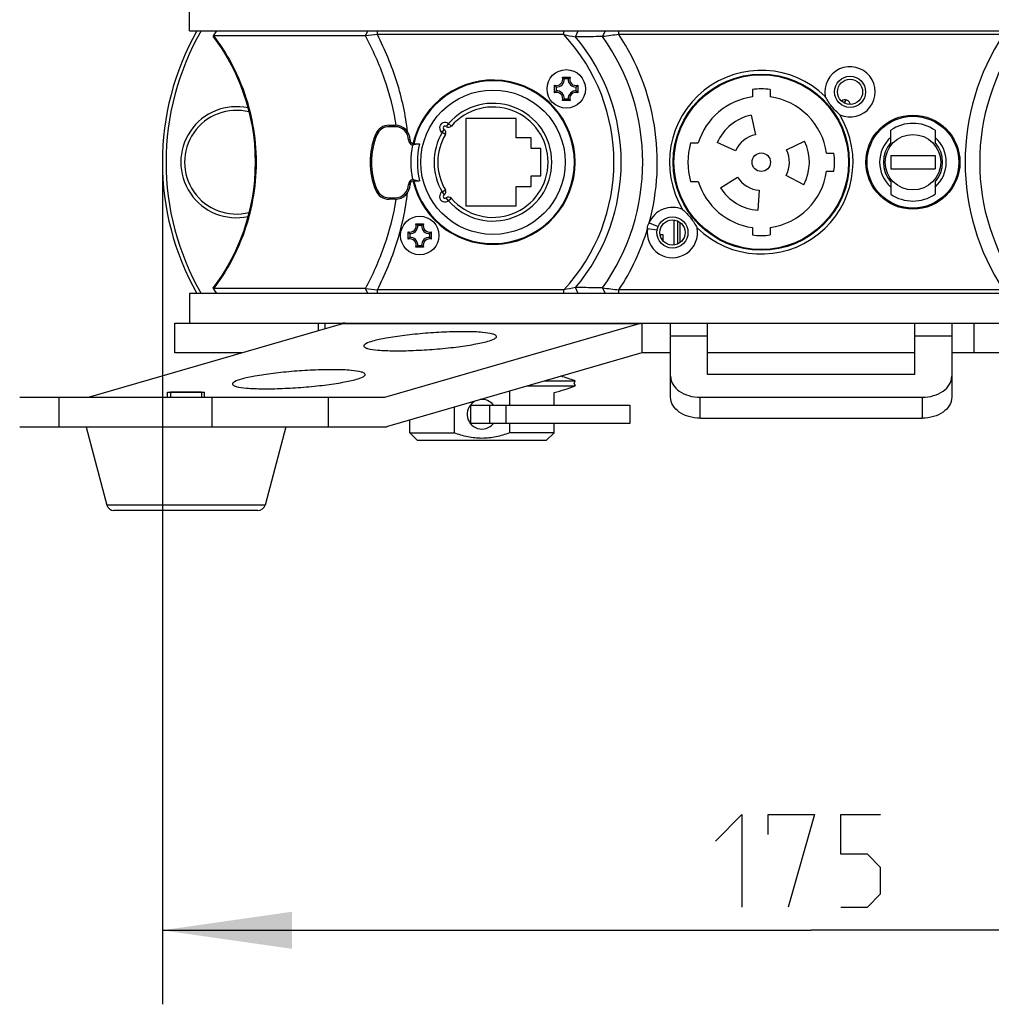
# Model space of a CAD drawing. Header units: millimetres. Extents: x 0 to 420, y 0 to 297.
# Tile 51 of 100: x 190 to 216, y 134 to 160. Entities that reach past the tile are written whole.
import ezdxf

# ---------------------------------------------------------------- set-up
doc = ezdxf.new("R2010")
doc.units = ezdxf.units.MM
doc.header["$LTSCALE"] = 23.1
doc.layers.get('0').update_dxf_attribs({"linetype": 'CONTINUOUS'})
for name, color, linetype in [('02___PRT_ALL_AXES', 7, 'CONTINUOUS'), ('AXES', 7, 'CONTINUOUS'), ('DIM_PILOTEES', 7, 'CONTINUOUS')]:
    doc.layers.add(name, color=color, linetype=linetype)
doc.styles.get("Standard").update_dxf_attribs({"font": 'txt', "width": 0.7})
doc.dimstyles.new('DIMSTYLE_3', dxfattribs={"dimtxt": 2.5, "dimasz": 3.5, "dimexe": 2, "dimexo": 0, "dimtad": 1, "dimdec": 0, "dimlfac": 5, "dimdsep": 46, "dimtxsty": 'Standard', "dimblk": '_FILLED', "dimblk1": '_FILLED', "dimblk2": '_FILLED', "dimcen": 0, "dimazin": 2, "dimtp": 0.5, "dimtm": 0.5, "dimtfac": 1, "dimtdec": 0, "dimtofl": 0, "dimtmove": 0, "dimatfit": 3, "dimldrblk": '_FILLED', "dimfxl": 0, "dimtolj": 1, "dimarcsym": 0})

# ---------------------------------------------------------------- blocks, each defined once
blk = doc.blocks.new('_FILLED')
at = {"color": 0, "linetype": 'ByBlock'}
blk.add_solid([(0, 0), (-1, 0.1429), (-1, -0.1429)], dxfattribs=at)
blk = doc.blocks.new('*D12')
at = {"layer": 'DIM_PILOTEES', "color": 2, "linetype": 'Continuous'}
for p, q in [((193.765, 156.461), (193.765, 133.711)), ((228.837, 156.461), (228.837, 133.711)), ((193.765, 135.711), (211.301, 135.711)), ((228.837, 135.711), (211.301, 135.711))]:
    blk.add_line(p, q, dxfattribs=at)
at = {"layer": 'DIM_PILOTEES', "color": 2, "linetype": 'Continuous', "xscale": 3.5, "yscale": 3.5, "zscale": 3.5, "rotation": 180}
blk.add_blockref('_FILLED', (193.765, 135.711), dxfattribs=at)
at = {"layer": 'DIM_PILOTEES', "color": 2, "linetype": 'Continuous', "xscale": 3.5, "yscale": 3.5, "zscale": 3.5}
blk.add_blockref('_FILLED', (228.837, 135.711), dxfattribs=at)
at = {"layer": 'DIM_PILOTEES', "color": 2, "linetype": 'Continuous', "insert": (211.301, 138.836), "char_height": 2.5, "width": 7.76786, "attachment_point": 2, "line_spacing_factor": 0.9}
blk.add_mtext('{\\ftxt;\\W0.0001;\\H0.0001;\\~}{\\ftxt;\\W2.0714285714;\\H2.5; }{\\ftxt;\\W0.0001;\\H0.0001;\\~}', dxfattribs=at)

msp = doc.modelspace()

# ---------------------------------------------------------------- linework, layer by layer
at = {"color": 7, "linetype": 'Continuous'}
for p, q in [((195.1491, 159.8757), (195.2399, 160.0112)), ((199.2514, 159.8757), (195.1491, 159.8757)), ((199.2514, 159.8757), (199.3191, 160.0112)), ((199.5774, 159.9112), (199.5774, 160.0112)), ((204.6131, 159.9112), (199.5774, 159.9112)), ((204.6131, 159.9112), (204.6131, 160.0112)), ((204.9319, 159.8479), (205.0073, 160.0112)), ((205.6634, 159.8541), (205.7436, 160.0112)), ((206.1021, 159.9112), (206.1021, 160.0112)), ((216.5008, 159.9112), (206.1021, 159.9112)), ((204.3681, 158.339), (204.3681, 158.5434)), ((204.5793, 158.7546), (204.7837, 158.7546)), ((204.733, 158.7125), (204.6299, 158.7125)), ((204.9949, 158.5434), (204.9949, 158.339)), ((204.4102, 158.4928), (204.4102, 158.3897)), ((204.9527, 158.3897), (204.9527, 158.4928)), ((209.7115, 158.4266), (209.7115, 158.225)), ((210.1915, 158.4266), (210.1915, 158.225)), ((204.7837, 158.1278), (204.5793, 158.1278)), ((204.6299, 158.17), (204.733, 158.17)), ((212.2138, 158.0865), (212.2498, 158.1418)), ((201.5016, 157.5045), (201.4396, 157.426)), ((201.5016, 157.5045), (201.5771, 157.4389)), ((203.3315, 157.6412), (201.9715, 157.6412)), ((201.9715, 157.6412), (201.9715, 155.2812)), ((203.3315, 157.1212), (203.3315, 157.6412)), ((209.6812, 157.7328), (209.7934, 157.2046)), ((213.5515, 157.6282), (213.5515, 157.596)), ((214.5515, 157.596), (214.5515, 157.6282)), ((199.5255, 157.2112), (199.5626, 157.1962)), ((199.8963, 157.4612), (200.0596, 157.4612)), ((199.8963, 157.4612), (199.8963, 157.4212)), ((200.0596, 157.4212), (199.8963, 157.4212)), ((200.0596, 157.4212), (200.0596, 157.4612)), ((200.0858, 157.4598), (200.0851, 157.465)), ((200.0866, 157.4599), (200.0858, 157.4651)), ((201.3272, 157.2609), (201.3815, 157.3448)), ((201.4136, 157.2106), (201.3272, 157.2609)), ((213.0515, 157.2439), (213.0515, 157.1944)), ((213.4515, 156.9904), (213.4515, 157.3229)), ((214.6515, 157.3229), (214.6515, 156.9904)), ((200.4596, 157.0612), (200.4196, 157.0612)), ((200.5596, 156.9612), (200.7196, 156.9612)), ((200.5596, 156.9612), (200.5596, 156.9353)), ((203.7315, 157.1212), (203.3315, 157.1212)), ((203.7315, 156.8312), (203.7315, 157.1212)), ((208.041, 156.9812), (208.2491, 156.9812)), ((209.2572, 156.7704), (208.7639, 156.99)), ((210.6345, 156.7944), (211.1199, 157.0311)), ((203.9915, 156.8312), (203.7315, 156.8312)), ((203.9915, 156.0912), (203.9915, 156.8312)), ((211.7152, 156.7012), (211.9169, 156.7012)), ((215.3015, 156.683), (215.3015, 156.2394)), ((213.4515, 156.6412), (214.6515, 156.6412)), ((213.4515, 156.6412), (213.4515, 156.2812)), ((214.6515, 156.6412), (214.6515, 156.2812)), ((211.7152, 156.2212), (211.9169, 156.2212)), ((213.4515, 156.2812), (214.6515, 156.2812)), ((200.5596, 155.9872), (200.5596, 155.9612)), ((200.5596, 155.9612), (200.7196, 155.9612)), ((203.7315, 156.0912), (203.9915, 156.0912)), ((203.7315, 155.8012), (203.7315, 156.0912)), ((208.041, 155.9412), (208.2491, 155.9412)), ((208.849, 155.7723), (209.3069, 156.0585)), ((211.0993, 155.8509), (210.6225, 156.1044)), ((213.4515, 155.9321), (213.4515, 155.5995)), ((214.6515, 155.9321), (214.6515, 155.5995)), ((199.5255, 155.7112), (199.5626, 155.7262)), ((200.4596, 155.8612), (200.4196, 155.8612)), ((201.3272, 155.6616), (201.4136, 155.7119)), ((201.3272, 155.6616), (201.3815, 155.5776)), ((203.3315, 155.8012), (203.7315, 155.8012)), ((203.3315, 155.2812), (203.3315, 155.8012)), ((209.8984, 155.7031), (209.8608, 155.1644)), ((213.0515, 155.728), (213.0515, 155.6786)), ((199.8963, 155.5012), (200.0596, 155.5012)), ((199.8963, 155.5012), (199.8963, 155.4612)), ((200.0596, 155.4612), (199.8963, 155.4612)), ((200.0596, 155.4612), (200.0596, 155.5012)), ((200.085, 155.4571), (200.0859, 155.4627)), ((200.0857, 155.457), (200.0866, 155.4626)), ((201.5016, 155.4179), (201.4396, 155.4964)), ((201.5771, 155.4836), (201.5016, 155.4179)), ((201.9715, 155.2812), (203.3315, 155.2812)), ((213.5515, 155.3265), (213.5515, 155.2942)), ((214.5515, 155.2942), (214.5515, 155.3265)), ((206.923, 154.8208), (207.1633, 154.7216)), ((207.6015, 154.2253), (207.6015, 154.8972)), ((207.7015, 154.2569), (207.7015, 154.8655)), ((207.7615, 154.2941), (207.7615, 154.8283)), ((200.4081, 154.379), (200.4081, 154.5834)), ((200.6193, 154.7946), (200.8237, 154.7946)), ((200.773, 154.7525), (200.6699, 154.7525)), ((201.0349, 154.5834), (201.0349, 154.379)), ((206.8807, 154.6728), (207.1372, 154.6302)), ((209.7115, 154.6975), (209.7115, 154.4958)), ((210.1915, 154.6975), (210.1915, 154.4958)), ((200.4502, 154.5328), (200.4502, 154.4297)), ((200.9927, 154.4297), (200.9927, 154.5328)), ((200.8237, 154.1678), (200.6193, 154.1678)), ((200.6699, 154.21), (200.773, 154.21)), ((195.2399, 152.9112), (195.1491, 153.0468)), ((199.2514, 153.0468), (195.1491, 153.0468)), ((199.3191, 152.9112), (199.2514, 153.0468)), ((204.6131, 153.0112), (199.5774, 153.0112)), ((199.5774, 152.9112), (199.5774, 153.0112)), ((204.6131, 152.9112), (204.6131, 153.0112)), ((205.0073, 152.9112), (204.9319, 153.0746)), ((205.7436, 152.9112), (205.6634, 153.0684)), ((216.5008, 153.0112), (206.1021, 153.0112)), ((206.1021, 152.9112), (206.1021, 153.0112)), ((228.1015, 152.9112), (194.5015, 152.9112)), ((194.5015, 152.9112), (194.5015, 152.1112)), ((191.7662, 150.1112), (198.6447, 152.1009)), ((194.1015, 152.1112), (228.4588, 152.1112)), ((194.1015, 151.3112), (194.1015, 152.1112)), ((197.9879, 151.9109), (197.9879, 152.1112)), ((198.1679, 151.963), (198.1679, 152.1112)), ((198.6447, 152.1009), (206.6577, 152.1009)), ((199.7791, 150.1112), (206.6577, 152.1009)), ((206.722, 152.1112), (206.722, 151.3112)), ((207.5015, 150.1112), (207.5015, 152.1112)), ((208.5015, 150.7264), (208.5015, 152.1112)), ((214.1015, 150.7264), (214.1015, 152.1112)), ((215.1015, 152.1112), (215.1015, 150.1112)), ((215.697, 152.1112), (215.697, 151.3112)), ((208.5015, 151.7598), (207.5015, 151.7598)), ((215.1015, 151.7598), (214.1015, 151.7598)), ((195.9147, 151.3112), (194.1015, 151.3112)), ((206.722, 151.3112), (199.8506, 149.3236)), ((207.5015, 151.3112), (206.722, 151.3112)), ((214.1015, 151.3112), (208.5015, 151.3112)), ((228.4732, 151.3112), (215.1015, 151.3112)), ((214.1015, 150.7264), (208.5015, 150.7264)), ((203.634, 150.418), (204.9195, 150.418)), ((204.0947, 150.5512), (204.9195, 150.5512)), ((204.8937, 150.4846), (204.9195, 150.5512)), ((204.8937, 150.4846), (204.9195, 150.418)), ((189.9097, 150.1112), (199.7791, 150.1112)), ((190.977, 149.3112), (190.977, 150.1112)), ((193.9015, 150.1112), (193.9015, 150.2512)), ((194.8215, 150.2512), (193.9815, 150.2512)), ((194.9015, 150.1112), (194.9015, 150.2512)), ((195.1036, 150.1112), (195.1036, 149.3112)), ((198.2442, 150.1112), (198.2442, 149.3112)), ((203.1515, 150.2784), (203.1515, 149.9012)), ((204.3515, 149.9012), (204.3515, 150.2437)), ((208.3015, 150.1112), (214.3015, 150.1112)), ((208.3015, 149.5455), (208.3015, 150.1112)), ((214.3015, 150.1112), (214.3015, 149.5455)), ((201.6515, 149.8445), (201.6515, 149.1512)), ((202.1015, 149.9012), (206.4015, 149.9012)), ((202.1015, 149.4012), (202.1015, 149.9012)), ((202.6171, 149.4012), (202.6171, 149.9012)), ((203.046, 149.9012), (203.046, 149.4012)), ((206.4015, 149.9012), (206.4015, 149.4012)), ((200.4515, 149.1512), (200.4515, 149.4974)), ((208.3015, 149.5455), (214.3015, 149.5455)), ((189.9097, 149.3112), (199.7648, 149.3112)), ((191.7048, 149.2987), (192.262, 147.1999)), ((197.1015, 149.3112), (196.5409, 147.1999)), ((199.8399, 149.321), (199.8506, 149.3236)), ((206.4015, 149.4012), (202.1015, 149.4012)), ((203.1515, 149.4012), (203.1515, 149.1512)), ((204.3515, 149.1512), (204.3515, 149.4012)), ((200.6515, 148.9512), (200.4515, 149.1512)), ((200.4515, 149.1512), (201.6515, 149.1512)), ((204.3515, 149.1512), (203.1515, 149.1512)), ((204.1515, 148.9512), (204.3515, 149.1512)), ((200.6515, 148.9512), (204.1515, 148.9512)), ((196.5409, 147.1999), (192.262, 147.1999)), ((196.3476, 147.0512), (192.4553, 147.0512))]:
    msp.add_line(p, q, dxfattribs=at)
at = {"color": 2, "linetype": 'Continuous'}
for p, q in [((193.9815, 150.2512), (193.9815, 150.1112)), ((194.8215, 150.2512), (194.8215, 150.1112))]:
    msp.add_line(p, q, dxfattribs=at)
at = {"color": 7, "linetype": 'Continuous'}
for points in [[(195.2162, 160.0112), (195.209, 159.9966), (195.1899, 159.9592), (195.1721, 159.9261), (195.1552, 159.8957), (195.1387, 159.867)], [(195.1374, 159.8497), (195.1742, 159.8018), (195.2636, 159.6802), (195.3541, 159.5484), (195.445, 159.4064), (195.5356, 159.2542), (195.6249, 159.0917), (195.7122, 158.9189), (195.7967, 158.7358), (195.8775, 158.542), (195.9536, 158.3383), (196.0239, 158.1248), (196.0872, 157.903), (196.1424, 157.674), (196.1888, 157.4391), (196.2256, 157.1992), (196.2523, 156.9557), (196.2685, 156.7097), (196.274, 156.4625), (196.2686, 156.2153), (196.2525, 155.9693), (196.2259, 155.7258), (196.1892, 155.4859), (196.1429, 155.2509), (196.0878, 155.0219), (196.0246, 154.8), (195.9544, 154.5864), (195.8783, 154.3825), (195.7975, 154.1886), (195.713, 154.0052), (195.6256, 153.8321), (195.5362, 153.6694), (195.4456, 153.5169), (195.3546, 153.3748), (195.2642, 153.2431), (195.175, 153.1216), (195.1374, 153.0727)], [(196.1075, 157.8187), (196.1429, 157.6716), (196.1892, 157.4366), (196.2259, 157.1967), (196.2525, 156.9532), (196.2686, 156.7072), (196.274, 156.46), (196.2685, 156.2127), (196.2523, 155.9668), (196.2256, 155.7232), (196.1888, 155.4834), (196.1424, 155.2484), (196.1075, 155.1037)], [(195.1398, 153.0536), (195.1564, 153.0248), (195.1733, 152.9943), (195.191, 152.9611), (195.2101, 152.9236), (195.2162, 152.9112)]]:
    msp.add_lwpolyline(points, dxfattribs=at)
for centre, radius in [((204.6815, 158.4412), 0.52), ((209.9515, 156.4612), 2.38), ((209.9515, 156.4612), 2.36), ((212.3515, 158.3612), 0.42), ((212.3515, 158.3612), 0.34), ((202.7015, 156.4612), 1.95), ((214.0515, 156.4612), 1.24), ((214.0515, 156.4612), 0.75), ((209.9515, 156.4612), 0.25), ((200.7215, 154.4812), 0.52), ((207.5515, 154.5612), 0.42), ((207.5515, 154.5612), 0.34)]:
    msp.add_circle(centre, radius, dxfattribs=at)
for centre, radius, start, end in [((200.9654, 156.4612), 7.2, 150.45839, 209.54161), ((200.9654, 156.4612), 7.1, 150, 210), ((191.248, 156.856), 4.9333, 37.58766, 37.74184), ((206.2269, 97.4404), 62.8238, 96.075732, 96.374865), ((200.9015, 156.4612), 5.0674, 317.09253, 42.90747), ((212.8798, 200.6747), 41.5932, 258.53605, 258.98378), ((211.0303, 120.3647), 39.8524, 97.10343, 97.73949), ((200.9015, 156.4612), 6.2409, 344.76115, 33.55936), ((221.7015, 156.4612), 6.2409, 146.44064, 213.55936), ((200.9015, 156.4612), 5.2644, 319.96091, 40.03909), ((200.9015, 156.4612), 5.847, 324.53045, 35.46955), ((221.7015, 156.4612), 5.847, 144.53045, 215.46955), ((209.9515, 156.4612), 2.48, 45.71842, 211.01655), ((212.3515, 158.3612), 0.68, 246.18312, 190.55185), ((202.7015, 156.4612), 2.22, 193.08158, 166.91842), ((202.7015, 156.4612), 2.2, 193.14061, 166.85936), ((204.4215, 158.7012), 0.1666, 251.30248, 18.69752), ((204.7133, 158.7911), 0.4249, 215.66078, 217.367), ((204.4215, 158.7012), 0.2088, 266.91266, 3.08734), ((204.3315, 158.4094), 0.4249, 52.63305, 54.33922), ((204.9415, 158.7012), 0.2088, 176.91266, 273.08734), ((205.0314, 158.4094), 0.4249, 125.66078, 127.36695), ((204.9415, 158.7012), 0.1666, 161.30248, 288.69752), ((204.6496, 158.7911), 0.4249, 322.633, 324.33922), ((204.7133, 158.0913), 0.4249, 142.633, 144.33922), ((204.4215, 158.1812), 0.1666, 341.30248, 108.69752), ((204.4215, 158.1812), 0.2088, 356.91266, 93.08734), ((204.9415, 158.1812), 0.2088, 86.91266, 183.08734), ((204.9415, 158.1812), 0.1666, 71.30248, 198.69752), ((204.6496, 158.0913), 0.4249, 35.66078, 37.367), ((209.9515, 156.4612), 1.98, 83.03794, 96.96206), ((202.7015, 156.4612), 1.59, 221.00727, 138.99273), ((204.3315, 158.4731), 0.4249, 305.66078, 307.36695), ((205.0314, 158.4731), 0.4249, 232.63305, 234.33922), ((209.9515, 156.4612), 1.78, 97.74887, 163.01419), ((209.9515, 156.4612), 1.78, 7.74887, 82.25113), ((212.2125, 157.9969), 0.15, 9.57024, 128.62575), ((212.2273, 157.887), 0.2, 93.8699, 107.87457), ((195.7654, 156.4612), 1.5, 77.87592, 282.12239), ((195.7654, 156.4612), 1.4, 75.85846, 284.14216), ((202.7015, 156.4612), 1.49, 221.00737, 138.99264), ((209.9515, 156.4612), 2.48, 225.71842, 31.01655), ((201.4086, 157.3868), 0.15, 51.69637, 237.10363), ((209.9515, 156.4612), 1.3, 102, 156), ((214.0515, 156.4612), 1.05, 55.15009, 124.8499), ((201.3796, 156.4612), 2, 157.97569, 202.02431), ((199.8963, 157.0612), 0.4, 90, 157.97569), ((199.8963, 157.0612), 0.36, 89.9997, 157.97591), ((200.0596, 157.0612), 0.4, 0, 90), ((200.0596, 157.0612), 0.36, 0, 90.00022), ((202.7015, 156.4612), 1.59, 149.80727, 210.19273), ((202.7015, 156.4612), 1.49, 149.80736, 210.19264), ((201.4086, 157.3868), 0.05, 51.6918, 237.10208), ((201.3272, 157.2609), 0.1, 329.8059, 57.10441), ((201.5016, 157.5045), 0.1, 231.69865, 318.99415), ((201.3796, 156.4612), 1.96, 157.97573, 202.02427), ((200.5596, 157.0612), 0.14, 180, 256.29884), ((200.5596, 157.0612), 0.1, 180, 270), ((202.7015, 156.4612), 2.044, 165.84061, 194.15939), ((209.9515, 156.4612), 1.98, 164.77405, 195.22595), ((209.9515, 156.4612), 0.76, 102, 156), ((209.9515, 156.4612), 1.3, 332, 26), ((214.0515, 156.4612), 0.9, 131.81031, 228.18968), ((214.0515, 156.4612), 0.8, 138.59038, 221.40962), ((214.0515, 156.4612), 0.9, 311.81031, 48.18968), ((214.0515, 156.4612), 0.8, 318.59038, 41.40962), ((202.7015, 156.4612), 2.224, 167.95808, 192.04192), ((200.4859, 157.1179), 0.1969, 281.88989, 291.99089), ((209.9515, 156.4612), 0.76, 332, 26), ((209.9515, 156.4612), 1.98, 353.03794, 6.96206), ((209.9515, 156.4612), 1.78, 277.74887, 352.25113), ((200.5596, 155.8612), 0.14, 103.70116, 180), ((200.5596, 155.8612), 0.1, 90, 180), ((200.4859, 155.8046), 0.1969, 68.00909, 78.11008), ((209.9515, 156.4612), 1.78, 196.98581, 262.25113), ((209.9515, 156.4612), 0.76, 212, 266), ((199.8963, 155.8612), 0.4, 202.02431, 270), ((199.8963, 155.8612), 0.36, 202.02409, 270.0003), ((200.0596, 155.8612), 0.4, 270, 360), ((200.0596, 155.8612), 0.36, 269.99978, 360), ((201.4086, 155.5357), 0.15, 122.89637, 308.30363), ((201.3272, 155.6616), 0.1, 302.89865, 30.1941), ((209.9515, 156.4612), 1.3, 212, 266), ((201.4086, 155.5357), 0.05, 122.8918, 308.30208), ((201.5016, 155.4179), 0.1, 41.00575, 128.30441), ((214.0515, 156.4612), 1.05, 235.15009, 304.8499), ((207.5515, 154.5612), 0.68, 66.18312, 157.55629), ((200.4615, 154.7412), 0.1666, 251.30248, 18.69752), ((200.7533, 154.8311), 0.4249, 215.66078, 217.367), ((200.4615, 154.7412), 0.2088, 266.91266, 3.08734), ((200.3715, 154.4494), 0.4249, 52.63305, 54.33922), ((200.9815, 154.7412), 0.2088, 176.91266, 273.08734), ((201.0714, 154.4494), 0.4249, 125.66078, 127.36695), ((200.9815, 154.7412), 0.1666, 161.30248, 288.69752), ((200.6896, 154.8311), 0.4249, 322.633, 324.33922), ((200.9015, 156.4612), 6.2409, 326.44064, 343.34806), ((207.5515, 154.5612), 0.68, 170.55292, 10.55185), ((200.7533, 154.1313), 0.4249, 142.633, 144.33922), ((200.4615, 154.2212), 0.1666, 341.30248, 108.69752), ((200.4615, 154.2212), 0.2088, 356.91266, 93.08734), ((200.9815, 154.2212), 0.2088, 86.91266, 183.08734), ((200.9815, 154.2212), 0.1666, 71.30248, 198.69752), ((200.6896, 154.1313), 0.4249, 35.66078, 37.367), ((209.9515, 156.4612), 1.98, 263.03794, 276.96206), ((200.3715, 154.5131), 0.4249, 305.66078, 307.36695), ((201.0714, 154.5131), 0.4249, 232.63305, 234.33922), ((191.2583, 156.0587), 4.9204, 322.25624, 322.41083), ((206.2269, 215.4823), 62.8239, 263.625139, 263.924271), ((212.8803, 112.2454), 41.5956, 101.01623, 101.46394), ((211.0303, 192.5576), 39.8523, 262.26051, 262.89657), ((198.6342, 125.361), 26.7502, 89.83958, 89.98193), ((203.4015, 146.6267), 4.2079, 68.85295, 74.36621), ((203.4015, 154.3425), 4.2079, 283.04958, 291.14705), ((202.4015, 149.6512), 0.4, 38.77628, 96.41796), ((202.4015, 149.6512), 0.4, 115.44929, 321.22372), ((192.4553, 147.2512), 0.2, 194.86828, 270), ((196.3476, 147.2512), 0.2, 270, 345.13172)]:
    msp.add_arc(centre, radius, start, end, dxfattribs=at)
for points, knots in [([(195.1491, 159.8757), (195.1477, 159.8747), (195.143, 159.8713), (195.1388, 159.8671), (195.1367, 159.8636)], [0, 0, 0, 0, 0.2951441, 1, 1, 1, 1]), ([(200.0858, 157.4651), (200.0201, 157.8867), (199.8067, 158.7187), (199.4546, 159.5004), (199.2514, 159.8757)], [0, 0, 0, 0, 0.4999326, 1, 1, 1, 1]), ([(200.394, 157.2816), (200.34, 157.7391), (200.1415, 158.6453), (199.7862, 159.5005), (199.5774, 159.9112)], [0, 0, 0, 0, 0.4999251, 1, 1, 1, 1]), ([(195.1367, 159.8636), (195.1354, 159.8614), (195.1336, 159.8564), (195.1359, 159.8516), (195.1374, 159.8498)], [0, 0, 0, 0, 0.5165504, 1, 1, 1, 1]), ([(195.1572, 159.8652), (195.3088, 159.6683), (195.6106, 159.2092), (195.9798, 158.4114), (196.2378, 157.4731), (196.33, 156.4612), (196.2378, 155.4493), (195.9798, 154.511), (195.6106, 153.7132), (195.3088, 153.2542), (195.1572, 153.0573)], [0, 0, 0, 0, 0.1021128, 0.2248926, 0.3598286, 0.4999999, 0.6401712, 0.7751073, 0.8978871, 1, 1, 1, 1]), ([(205.6634, 159.8541), (205.6048, 159.8536), (205.361, 159.8517), (205.1171, 159.8496), (204.9319, 159.8479)], [0, 0, 0, 0, 0.2403588, 1, 1, 1, 1]), ([(204.6299, 158.7125), (204.6268, 158.7154), (204.6138, 158.7275), (204.6002, 158.7389), (204.5894, 158.7471)], [0, 0, 0, 0, 0.2395688, 1, 1, 1, 1]), ([(204.733, 158.7125), (204.7361, 158.7154), (204.7491, 158.7275), (204.7628, 158.7389), (204.7735, 158.7471)], [0, 0, 0, 0, 0.2395688, 1, 1, 1, 1]), ([(204.4102, 158.4928), (204.4073, 158.4959), (204.3952, 158.5089), (204.3838, 158.5225), (204.3756, 158.5333)], [0, 0, 0, 0, 0.2395689, 1, 1, 1, 1]), ([(204.4102, 158.3897), (204.4073, 158.3866), (204.3952, 158.3736), (204.3838, 158.3599), (204.3756, 158.3492)], [0, 0, 0, 0, 0.2395689, 1, 1, 1, 1]), ([(204.9527, 158.4928), (204.9556, 158.4959), (204.9677, 158.5089), (204.9791, 158.5225), (204.9873, 158.5333)], [0, 0, 0, 0, 0.2395689, 1, 1, 1, 1]), ([(204.9527, 158.3897), (204.9556, 158.3866), (204.9677, 158.3736), (204.9791, 158.3599), (204.9873, 158.3492)], [0, 0, 0, 0, 0.2395689, 1, 1, 1, 1]), ([(204.6299, 158.17), (204.6268, 158.1671), (204.6138, 158.155), (204.6002, 158.1436), (204.5894, 158.1354)], [0, 0, 0, 0, 0.2395688, 1, 1, 1, 1]), ([(204.733, 158.17), (204.7361, 158.1671), (204.7491, 158.155), (204.7628, 158.1436), (204.7735, 158.1354)], [0, 0, 0, 0, 0.2395688, 1, 1, 1, 1]), ([(212.0768, 157.7392), (211.9972, 157.8094), (211.8491, 157.9635), (211.7331, 158.143), (211.683, 158.2367)], [0, 0, 0, 0, 0.5000001, 1, 1, 1, 1]), ([(200.5596, 156.9353), (200.575, 156.9416), (200.6045, 156.9527), (200.6357, 156.9612), (200.6507, 156.9612)], [0, 0, 0, 0, 0.5264472, 1, 1, 1, 1]), ([(200.6507, 155.9612), (200.6357, 155.9612), (200.6045, 155.9698), (200.575, 155.9809), (200.5596, 155.9872)], [0, 0, 0, 0, 0.4732822, 1, 1, 1, 1]), ([(199.5774, 153.0112), (199.7863, 153.422), (200.1416, 154.2773), (200.3401, 155.1837), (200.394, 155.6413)], [0, 0, 0, 0, 0.500069, 1, 1, 1, 1]), ([(199.2514, 153.0468), (199.4545, 153.422), (199.8066, 154.2035), (200.0201, 155.0355), (200.0857, 155.457)], [0, 0, 0, 0, 0.5000593, 1, 1, 1, 1]), ([(207.8261, 155.1833), (207.9057, 155.1131), (208.0538, 154.9589), (208.1699, 154.7795), (208.22, 154.6858)], [0, 0, 0, 0, 0.5000001, 1, 1, 1, 1]), ([(206.8807, 154.6728), (206.8792, 154.6985), (206.8841, 154.7515), (206.9078, 154.7992), (206.923, 154.8208)], [0, 0, 0, 0, 0.4929883, 1, 1, 1, 1]), ([(200.4502, 154.5328), (200.4473, 154.5359), (200.4352, 154.5489), (200.4238, 154.5625), (200.4156, 154.5733)], [0, 0, 0, 0, 0.2395689, 1, 1, 1, 1]), ([(200.6699, 154.7525), (200.6668, 154.7554), (200.6538, 154.7675), (200.6402, 154.7789), (200.6294, 154.7871)], [0, 0, 0, 0, 0.2395688, 1, 1, 1, 1]), ([(200.773, 154.7525), (200.7761, 154.7554), (200.7891, 154.7675), (200.8028, 154.7789), (200.8135, 154.7871)], [0, 0, 0, 0, 0.2395688, 1, 1, 1, 1]), ([(200.9927, 154.5328), (200.9956, 154.5359), (201.0077, 154.5489), (201.0191, 154.5625), (201.0273, 154.5733)], [0, 0, 0, 0, 0.2395689, 1, 1, 1, 1]), ([(200.4502, 154.4297), (200.4473, 154.4266), (200.4352, 154.4136), (200.4238, 154.3999), (200.4156, 154.3892)], [0, 0, 0, 0, 0.2395689, 1, 1, 1, 1]), ([(200.9927, 154.4297), (200.9956, 154.4266), (201.0077, 154.4136), (201.0191, 154.3999), (201.0273, 154.3892)], [0, 0, 0, 0, 0.2395689, 1, 1, 1, 1]), ([(200.6699, 154.21), (200.6668, 154.2071), (200.6538, 154.195), (200.6402, 154.1836), (200.6294, 154.1754)], [0, 0, 0, 0, 0.2395688, 1, 1, 1, 1]), ([(200.773, 154.21), (200.7761, 154.2071), (200.7891, 154.195), (200.8028, 154.1836), (200.8135, 154.1754)], [0, 0, 0, 0, 0.2395688, 1, 1, 1, 1]), ([(195.1367, 153.0589), (195.1354, 153.0611), (195.1336, 153.0661), (195.1359, 153.0709), (195.1374, 153.0727)], [0, 0, 0, 0, 0.5165913, 1, 1, 1, 1]), ([(195.1491, 153.0468), (195.1477, 153.0478), (195.143, 153.0512), (195.1388, 153.0554), (195.1367, 153.0589)], [0, 0, 0, 0, 0.2951226, 1, 1, 1, 1]), ([(205.6634, 153.0684), (205.6048, 153.0688), (205.361, 153.0708), (205.1171, 153.0729), (204.9319, 153.0746)], [0, 0, 0, 0, 0.2403583, 1, 1, 1, 1]), ([(199.4455, 151.6246), (199.3844, 151.6069), (199.3079, 151.5844), (199.207, 151.5232), (199.209, 151.4948)], [0, 0, 0, 0, 0.6905607, 1, 1, 1, 1]), ([(199.209, 151.4948), (199.21, 151.4803), (199.2455, 151.4485), (199.3718, 151.4101), (199.6381, 151.3764), (200.0515, 151.3631), (200.5676, 151.3725), (201.1289, 151.4065), (201.6775, 151.461), (202.1552, 151.5305), (202.4423, 151.5896), (202.5632, 151.6246)], [0, 0, 0, 0, 0.0127815, 0.0361402, 0.1193183, 0.2456762, 0.4026469, 0.5740094, 0.7419328, 0.8889438, 1, 1, 1, 1]), ([(202.7996, 151.7543), (202.7986, 151.7688), (202.7631, 151.8006), (202.6368, 151.839), (202.3705, 151.8727), (201.9571, 151.886), (201.441, 151.8766), (200.8798, 151.8426), (200.3311, 151.7881), (199.8534, 151.7186), (199.5664, 151.6595), (199.4455, 151.6246)], [0, 0, 0, 0, 0.0127815, 0.0361402, 0.1193183, 0.2456762, 0.4026469, 0.5740094, 0.7419328, 0.8889438, 1, 1, 1, 1]), ([(202.5632, 151.6246), (202.6242, 151.6422), (202.7007, 151.6647), (202.8016, 151.7259), (202.7996, 151.7543)], [0, 0, 0, 0, 0.6905607, 1, 1, 1, 1]), ([(199.2505, 150.7277), (199.2495, 150.7421), (199.214, 150.774), (199.0876, 150.8124), (198.8213, 150.8461), (198.4079, 150.8594), (197.8919, 150.8499), (197.3306, 150.8159), (196.782, 150.7615), (196.3043, 150.692), (196.0172, 150.6329), (195.8963, 150.5979)], [0, 0, 0, 0, 0.0127815, 0.0361402, 0.1193183, 0.2456762, 0.4026469, 0.5740094, 0.7419328, 0.8889438, 1, 1, 1, 1]), ([(195.8963, 150.5979), (195.8353, 150.5803), (195.7588, 150.5577), (195.6579, 150.4966), (195.6599, 150.4682)], [0, 0, 0, 0, 0.6905607, 1, 1, 1, 1]), ([(195.6599, 150.4682), (195.6609, 150.4537), (195.6964, 150.4218), (195.8227, 150.3834), (196.089, 150.3498), (196.5024, 150.3364), (197.0185, 150.3459), (197.5797, 150.3799), (198.1284, 150.4344), (198.6061, 150.5038), (198.8931, 150.5629), (199.014, 150.5979)], [0, 0, 0, 0, 0.0127815, 0.0361402, 0.1193183, 0.2456762, 0.4026469, 0.5740094, 0.7419328, 0.8889438, 1, 1, 1, 1]), ([(199.014, 150.5979), (199.075, 150.6156), (199.1516, 150.6381), (199.2525, 150.6993), (199.2505, 150.7277)], [0, 0, 0, 0, 0.6905607, 1, 1, 1, 1]), ([(207.5015, 150.6769), (207.5015, 150.602), (207.5501, 150.4409), (207.7366, 150.2566), (207.9984, 150.1382), (208.1984, 150.1112), (208.3015, 150.1112)], [0, 0, 0, 0, 0.209488, 0.4446632, 0.7120023, 1, 1, 1, 1]), ([(214.3015, 150.1112), (214.4045, 150.1112), (214.6045, 150.1382), (214.8663, 150.2566), (215.0528, 150.4409), (215.1015, 150.602), (215.1015, 150.6769)], [0, 0, 0, 0, 0.2879977, 0.5553368, 0.790512, 1, 1, 1, 1]), ([(208.3015, 149.5455), (208.1984, 149.5455), (207.9984, 149.5725), (207.7366, 149.6909), (207.5501, 149.8752), (207.5015, 150.0363), (207.5015, 150.1112)], [0, 0, 0, 0, 0.2879977, 0.5553368, 0.790512, 1, 1, 1, 1]), ([(215.1015, 150.1112), (215.1015, 150.0363), (215.0528, 149.8752), (214.8663, 149.6909), (214.6045, 149.5725), (214.4045, 149.5455), (214.3015, 149.5455)], [0, 0, 0, 0, 0.209488, 0.4446632, 0.7120023, 1, 1, 1, 1]), ([(202.4015, 149.0012), (202.2735, 149.0012), (202.0168, 149.0294), (201.771, 149.1053), (201.6515, 149.1512)], [0, 0, 0, 0, 0.4998621, 1, 1, 1, 1]), ([(203.1515, 149.1512), (203.0319, 149.1053), (202.7861, 149.0294), (202.5295, 149.0012), (202.4015, 149.0012)], [0, 0, 0, 0, 0.5001379, 1, 1, 1, 1])]:
    msp.add_open_spline(points, degree=3, knots=knots, dxfattribs=at)
for points in [[(198.7091, 152.1111), (198.6874, 152.1105), (198.6656, 152.107), (198.6447, 152.1009)], [(206.6577, 152.1009), (206.6785, 152.107), (206.7003, 152.1105), (206.722, 152.1111)], [(199.7648, 149.3112), (199.7791, 149.3112), (199.7937, 149.3092), (199.8079, 149.3112)], [(199.8079, 149.3112), (199.819, 149.3128), (199.8291, 149.3185), (199.8399, 149.321)]]:
    msp.add_open_spline(points, degree=3, dxfattribs=at)
at = {"layer": '02___PRT_ALL_AXES', "color": 7, "linetype": 'Continuous'}
for p, q in [((194.5015, 160.0112), (194.5015, 160.6112)), ((194.5015, 160.0112), (228.1015, 160.0112)), ((207.3015, 154.4952), (207.2187, 154.4952))]:
    msp.add_line(p, q, dxfattribs=at)
at = {"layer": '02___PRT_ALL_AXES', "color": 2, "linetype": 'Continuous'}
msp.add_line((207.3015, 154.3317), (207.3015, 154.4952), dxfattribs=at)
at = {"layer": '02___PRT_ALL_AXES', "color": 7, "linetype": 'Continuous'}
msp.add_circle((214.0515, 156.4612), 1.27, dxfattribs=at)
at = {"layer": 'AXES', "color": 7, "linetype": 'Continuous'}
msp.add_line((193.9015, 150.2512), (194.9015, 150.2512), dxfattribs=at)
at = {"layer": 'DIM_PILOTEES', "color": 2, "linetype": 'Continuous'}
for points in [[(208.7122, 138.1219), (209.4265, 138.8362), (209.4265, 136.3362)], [(210.1407, 138.3005), (210.1407, 138.8362), (211.3908, 138.8362), (210.6765, 136.3362)], [(212.105, 136.3362), (212.8193, 136.3362), (213.1765, 136.6934), (213.1765, 137.4077), (212.8193, 137.7648), (212.105, 137.7648), (212.105, 138.8362), (213.1765, 138.8362)]]:
    msp.add_lwpolyline(points, dxfattribs=at)

# ---------------------------------------------------------------- dimensions: what is measured, and where the dimension line sits
dim = msp.add_linear_dim(base=(228.8375, 135.7112), p1=(193.7654, 156.4612), p2=(228.8375, 156.4612), text='{\\ftxt;\\W0.0001;\\H0.0001;\\~}{\\ftxt;\\W2.0714285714;\\H2.5; }{\\ftxt;\\W0.0001;\\H0.0001;\\~}', dimstyle='DIMSTYLE_3', dxfattribs=at)
dim.commit()
dim.dimension.update_dxf_attribs({"geometry": '*D12', "text_midpoint": (210.9443, 135.7112), "dimtype": 160})

doc.saveas('drawing.dxf')
